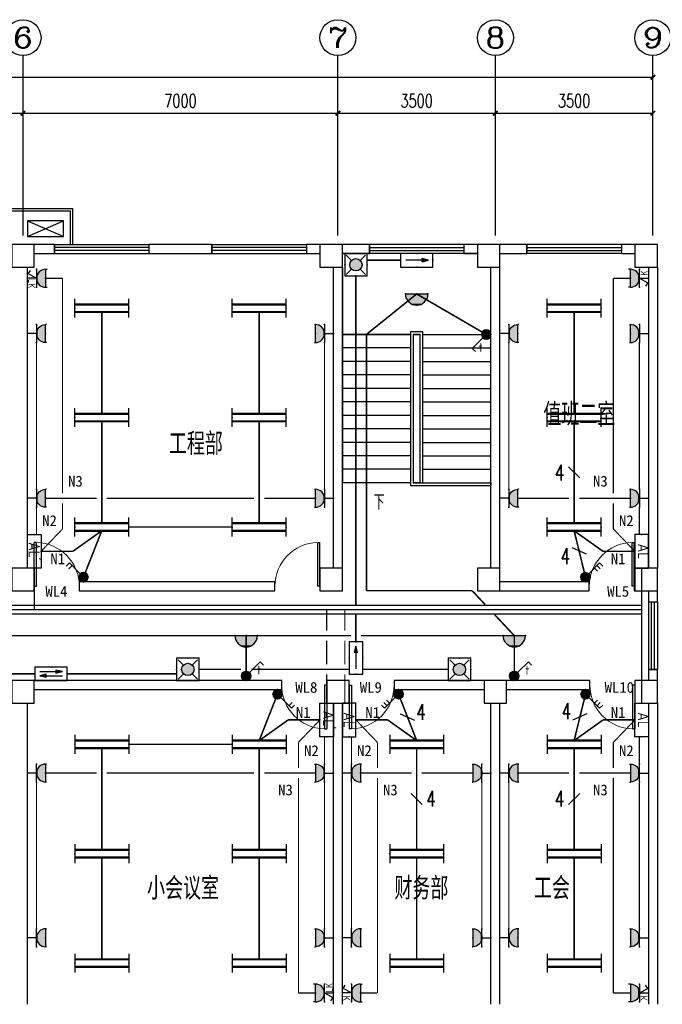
# Model space of a CAD drawing. Extents: x 427948 to 764348, y 274849 to 601549.
# Tile 88 of 212: x 637376 to 651659, y 422043 to 443944. Entities that reach past the tile are written whole.
import ezdxf
from ezdxf.enums import TextEntityAlignment as Align

# ---------------------------------------------------------------- set-up
doc = ezdxf.new("R2010")
doc.units = 0
doc.header["$LTSCALE"] = 1000
doc.header["$MEASUREMENT"] = 0
doc.linetypes.add('DASH', pattern=[0.35, 0.25, -0.1])
doc.layers.get('0').update_dxf_attribs({"linetype": 'CONTINUOUS'})
doc.layers.get('Defpoints').update_dxf_attribs({"linetype": 'CONTINUOUS'})
for name, color, linetype in [('AXIS', 3, 'CONTINUOUS'), ('AXIS_TEXT', 7, 'CONTINUOUS'), ('CABLETRAY', 4, 'CONTINUOUS'), ('COLUMN', 9, 'CONTINUOUS'), ('DIM-照明', 3, 'CONTINUOUS'), ('DIM_SYMB', 3, 'CONTINUOUS'), ('EQUIP-插座', 3, 'CONTINUOUS'), ('EQUIP-照明', 3, 'CONTINUOUS'), ('EQUIP-箱柜', 3, 'CONTINUOUS'), ('PUB_TEXT', 7, 'CONTINUOUS'), ('STAIR', 3, 'CONTINUOUS'), ('TEL_TEXT', 7, 'CONTINUOUS'), ('WALL', 2, 'CONTINUOUS'), ('WINDOW', 4, 'CONTINUOUS'), ('WIRE-动力', 2, 'CONTINUOUS'), ('WIRE-应急', 1, 'DASH'), ('WIRE-照明', 1, 'CONTINUOUS'), ('可见线', 3, 'CONTINUOUS'), ('空调管', 8, 'CONTINUOUS')]:
    doc.layers.add(name, color=color, linetype=linetype)
doc.styles.add('_HZTXT', font='txt.shx', dxfattribs={"width": 0.8, "bigfont": 'HZTXT.shx'})
doc.styles.add('_TCH_AXIS', font='COMPLEX', dxfattribs={"bigfont": 'GBCBIG'})
doc.styles.add('_TCH_DIM', font='SIMPLEX', dxfattribs={"bigfont": 'GBCBIG'})
doc.styles.add('_TCH_DIM_T3', font='SIMPLEX', dxfattribs={"width": 0.705882, "bigfont": 'GBCBIG'})
doc.styles.add('_TEL_ATTDEF', font='GBENOR', dxfattribs={"width": 0.8, "height": 3, "bigfont": 'GBCBIG'})
doc.styles.add('_TEL_DIM', font='SIMPLEX', dxfattribs={"width": 0.8, "height": 3.5, "bigfont": 'HZTXT'})
doc.styles.add('COMPLEX', font='COMPLEX')
doc.styles.get("Standard").update_dxf_attribs({"font": 'txt.shx'})
doc.styles.add('宋体', font='txt', dxfattribs={"width": 0.75})
doc.dimstyles.new('_TCH_ARCH&&100', dxfattribs={"dimtxt": 297.5, "dimasz": 100, "dimexe": 250, "dimexo": 300, "dimgap": 126.25, "dimtad": 1, "dimdec": 0, "dimzin": 0, "dimdsep": 46, "dimtxsty": '_TCH_DIM_T3', "dimblk": 'ARCHTICK', "dimcen": 0.09, "dimclrt": 7, "dimazin": 2, "dimtfac": 1, "dimtdec": 0, "dimtix": 1, "dimtmove": 2, "dimatfit": 3, "dimfxl": 1, "dimtolj": 1, "dimtzin": 0, "dimarcsym": 0})

# ---------------------------------------------------------------- blocks, each defined once
blk = doc.blocks.new('$equip$00001160')
for p, q in [((-1.2, 0.417), (-1.2, -0.417)), ((-1.2, 0.167), (1.2, 0.167)), ((1.2, 0.417), (1.2, -0.417)), ((-1.2, -0.167), (1.2, -0.167))]:
    blk.add_line(p, q)
at = {"const_width": 0.1}
for points in [[(-1.2, 0.167), (1.2, 0.167)], [(-1.2, -0.167), (1.2, -0.167)]]:
    blk.add_lwpolyline(points, dxfattribs=at)
at = {"layer": 'EQUIP-照明'}
for p in [(-1.2, 0), (0, 0.167), (1.2, 0), (0, -0.167)]:
    blk.add_point(p, dxfattribs=at)
at = {"layer": 'EQUIP-照明', "flags": 9}
blk.add_attdef('A', (0, 0), '', height=0.00002, dxfattribs=at)
blk = doc.blocks.new('$equip$00002701')
for p, q in [((-0.75, 0.6), (-0.75, 0)), ((0.75, 0.6), (-0.75, 0.6)), ((0.75, 0), (0.75, 0.6)), ((-0.75, 0), (0.75, 0))]:
    blk.add_line(p, q)
at = {"const_width": 0.04}
blk.add_lwpolyline([(-0.75, 0.6), (-0.75, 0), (0.75, 0), (0.75, 0.6), (-0.75, 0.6), (-0.75, 0)], dxfattribs=at)
for p in [(0, 0.6), (-0.75, 0.3), (0, 0), (0.75, 0.3)]:
    blk.add_point(p)
at = {"color": 7}
blk.add_attdef('$TEXT$', text='', height=0.5, dxfattribs=at).set_placement((0, 0.3), align=Align.MIDDLE_CENTER)
at = {"color": 7, "style": '_TEL_DIM', "flags": 1}
for tag in ['A', 'REMARK']:
    blk.add_attdef(tag, text='', height=0.00002, dxfattribs=at).set_placement((0, 0), align=Align.MIDDLE_CENTER)
blk = doc.blocks.new('$equip$00001241')
for p, q in [((-0.5, 1), (-0.5, 1.1)), ((0.5, 1), (0.5, 1.1)), ((-0.5, 1), (0.5, 1)), ((-0.5, 0.5), (0.5, 0.5)), ((-0.255, 0.037), (-0.441, 0.158)), ((0, 0.5), (-0.255, 0.037)), ((0, 0.5), (0, 0))]:
    blk.add_line(p, q)
blk.add_arc((0, 0.999), 0.5, 180, 0)
for points in [[(0.433, 0.75), (-0.433, 0.75), (0.5, 1), (-0.5, 1)], [(0.25, 0.567), (-0.25, 0.567), (0.433, 0.75), (-0.433, 0.75)], [(0, 0.5), (0, 0.5), (0.25, 0.567), (-0.25, 0.567)]]:
    blk.add_solid(points)
at = {"layer": 'EQUIP-照明'}
for p in [(0, 1), (-0.5, 0.5), (0, 0), (0.5, 0.5)]:
    blk.add_point(p, dxfattribs=at)
at = {"layer": 'EQUIP-照明', "flags": 9}
blk.add_attdef('A', (0, 0), '', height=0.00002, dxfattribs=at)
blk = doc.blocks.new('$equip_U$00000075(ZDY)')
for p in [(0, 1), (-0.5, 0.5), (0.5, 0.5)]:
    blk.add_point(p)
at = {"color": 0}
blk.add_blockref('$equip$00001241', (0, 0), dxfattribs=at)
at = {"color": 7, "style": '_TEL_DIM'}
blk.add_attdef('$TEXT$', text='', height=0.4, dxfattribs=at).set_placement((0.294, 0.235), align=Align.MIDDLE_CENTER)
at = {"color": 7, "style": '_TEL_DIM', "flags": 1}
for tag in ['A', 'REMARK']:
    blk.add_attdef(tag, text='', height=0.00002, dxfattribs=at).set_placement((0, 0), align=Align.MIDDLE_CENTER)
blk = doc.blocks.new('$equip_U$00000077(PC-ZDY)')
for p in [(0, 1), (-0.5, 0.5), (0.5, 0.5)]:
    blk.add_point(p)
ref = blk.add_blockref('$equip_U$00000075(ZDY)', (0, 0))
ref.add_attrib('$TEXT$', 'K', dxfattribs={"color": 7, "height": 0.4, "style": '_TEL_ATTDEF'}).set_placement((0.294, 0.235), align=Align.MIDDLE_CENTER)
at = {"color": 7, "style": '_TEL_DIM', "flags": 1}
for tag in ['A', 'REMARK']:
    blk.add_attdef(tag, text='', height=0.00002, dxfattribs=at).set_placement((0, 0), align=Align.MIDDLE_CENTER)
blk = doc.blocks.new('$equip$00001964')
for p, q in [((0.147, 0.356), (0.625, 0.833)), ((0.399, 0.607), (0.54, 0.466)), ((0.512, 0.72), (0.653, 0.579)), ((0.625, 0.833), (0.766, 0.692))]:
    blk.add_line(p, q)
blk.add_circle((0, 0.208), 0.208)
for p in [(-0.208, 0.208), (0, 0.417), (0, 0), (0.208, 0.208)]:
    blk.add_point(p)
for points in [[(-0.18, 0.313), (0.18, 0.313), (-0.208, 0.208), (0.208, 0.208)], [(-0.18, 0.104), (0.18, 0.104), (-0.208, 0.208), (0.208, 0.208)], [(-0.104, 0.389), (0.104, 0.389), (-0.18, 0.313), (0.18, 0.313)], [(-0.104, 0.028), (0.104, 0.028), (-0.18, 0.104), (0.18, 0.104)], [(0, 0.417), (0, 0.417), (-0.104, 0.389), (0.104, 0.389)], [(0, 0), (0, 0), (-0.104, 0.028), (0.104, 0.028)]]:
    blk.add_solid(points)
at = {"layer": 'TEL_TEXT', "style": '_TEL_DIM', "flags": 1}
blk.add_attdef('A', text='', height=0.00002, dxfattribs=at).set_placement((0, 0), align=Align.MIDDLE_CENTER)
blk = doc.blocks.new('$equip$00001237')
for p, q in [((-0.5, 1.05), (-0.5, 1)), ((-0.5, 1), (0.5, 1)), ((0.5, 1.05), (0.5, 1)), ((0.5, 0.5), (-0.5, 0.5)), ((0, 0.5), (0, 0))]:
    blk.add_line(p, q)
blk.add_arc((0, 1), 0.5, 180, 0)
for p in [(0, 1), (-0.5, 0.5), (0, 0), (0.5, 0.5)]:
    blk.add_point(p)
for points in [[(0.433, 0.75), (-0.433, 0.75), (0.5, 1), (-0.5, 1)], [(0.25, 0.567), (-0.25, 0.567), (0.433, 0.75), (-0.433, 0.75)], [(0, 0.5), (0, 0.5), (0.25, 0.567), (-0.25, 0.567)]]:
    blk.add_solid(points)
at = {"flags": 9}
blk.add_attdef('A', (0, 0), '', height=0.00002, dxfattribs=at)
blk = doc.blocks.new('$TELECSYS$00000095')
blk.add_line((0.4, 0.4), (-0.4, -0.4))
at = {"width": 0.8}
blk.add_attdef('N', text='', height=1, dxfattribs=at).set_placement((-0.017, 1.056), align=Align.MIDDLE)
blk = doc.blocks.new('$TelecSys$00000152')
blk.add_blockref('$TELECSYS$00000095', (0, 0))
at = {"style": '_TEL_DIM', "width": 0.7}
blk.add_attdef('N', text='', height=0.875, dxfattribs=at).set_placement((-0.015, 0.924), align=Align.MIDDLE)
blk = doc.blocks.new('$equip$00001963')
for p, q in [((0.147, 0.356), (0.625, 0.833)), ((0.512, 0.72), (0.653, 0.579)), ((0.625, 0.833), (0.766, 0.692))]:
    blk.add_line(p, q)
blk.add_circle((0, 0.208), 0.208)
for p in [(-0.208, 0.208), (0, 0.417), (0, 0), (0.208, 0.208)]:
    blk.add_point(p)
for points in [[(-0.18, 0.313), (0.18, 0.313), (-0.208, 0.208), (0.208, 0.208)], [(-0.18, 0.104), (0.18, 0.104), (-0.208, 0.208), (0.208, 0.208)], [(-0.104, 0.389), (0.104, 0.389), (-0.18, 0.313), (0.18, 0.313)], [(-0.104, 0.028), (0.104, 0.028), (-0.18, 0.104), (0.18, 0.104)], [(0, 0.417), (0, 0.417), (-0.104, 0.389), (0.104, 0.389)], [(0, 0), (0, 0), (-0.104, 0.028), (0.104, 0.028)]]:
    blk.add_solid(points)
at = {"layer": 'TEL_TEXT', "style": '_TEL_DIM', "flags": 1}
blk.add_attdef('A', text='', height=0.00002, dxfattribs=at).set_placement((0, 0), align=Align.MIDDLE_CENTER)
blk = doc.blocks.new('$equip_U$00000078(PC-ZDY)')
for p in [(0, 1), (-0.5, 0.5), (0.5, 0.5)]:
    blk.add_point(p)
ref = blk.add_blockref('$equip_U$00000075(ZDY)', (0, 0))
ref.add_attrib('$TEXT$', 'LK', dxfattribs={"color": 7, "height": 0.4, "style": '_TEL_ATTDEF'}).set_placement((0.294, 0.235), align=Align.MIDDLE_CENTER)
at = {"color": 7, "style": '_TEL_DIM', "flags": 1}
for tag in ['A', 'REMARK']:
    blk.add_attdef(tag, text='', height=0.00002, dxfattribs=at).set_placement((0, 0), align=Align.MIDDLE_CENTER)
blk = doc.blocks.new('$equip$00001168')
blk.add_line((-0.5, 0), (0.5, 0))
blk.add_arc((0, 0), 0.5, 180, 0)
for p in [(-0.5, 0), (0, 0), (0.5, 0), (0, -0.5)]:
    blk.add_point(p)
for points in [[(0.433, -0.25), (-0.433, -0.25), (0.5, 0), (-0.5, 0)], [(0.25, -0.433), (-0.25, -0.433), (0.433, -0.25), (-0.433, -0.25)], [(0, -0.5), (0, -0.5), (0.25, -0.433), (-0.25, -0.433)]]:
    blk.add_solid(points)
at = {"flags": 9}
blk.add_attdef('A', (0, 0), '', height=0.00002, dxfattribs=at)
blk = doc.blocks.new('$equip$00002541')
blk.add_hatch(color=256).paths.add_polyline_path([(-0.24, 0.372), (-0.528, 0.3), (-0.24, 0.228)])
for p, q in [((-0.72, 0.6), (-0.72, 0)), ((0.72, 0.6), (-0.72, 0.6)), ((0.72, 0), (0.72, 0.6)), ((-0.72, 0), (0.72, 0)), ((-0.24, 0.372), (-0.528, 0.3)), ((-0.528, 0.3), (-0.24, 0.228)), ((-0.24, 0.372), (-0.24, 0.228))]:
    blk.add_line(p, q)
at = {"color": 7}
blk.add_line((-0.48, 0.3), (0.48, 0.3), dxfattribs=at)
at = {"const_width": 0.04}
blk.add_lwpolyline([(-0.72, 0.6), (-0.72, 0), (0.72, 0), (0.72, 0.6), (-0.72, 0.6), (-0.72, 0)], dxfattribs=at)
for p in [(0, 0.6), (-0.72, 0.3), (0, 0), (0.72, 0.3)]:
    blk.add_point(p)
at = {"color": 7, "style": '_TEL_DIM', "flags": 1}
blk.add_attdef('A', text='', height=0.00002, dxfattribs=at).set_placement((0, 0), align=Align.MIDDLE_CENTER)
blk = doc.blocks.new('$equip$00002604')
blk.add_hatch(color=256).paths.add_polyline_path([(0.275, 0.5, 1), (-0.274, 0.5, 1)])
for p, q in [((-0.429, 0.929), (-0.194, 0.694)), ((0.194, 0.694), (0.429, 0.929)), ((-0.429, 0.071), (-0.194, 0.306)), ((0.194, 0.306), (0.429, 0.071))]:
    blk.add_line(p, q)
at = {"const_width": 0.04}
blk.add_lwpolyline([(-0.5, 1), (-0.5, 0), (0.5, 0), (0.5, 1), (-0.5, 1), (-0.5, 0)], dxfattribs=at)
blk.add_lwpolyline([(-0.5, 1), (-0.5, 0), (0.5, 0), (0.5, 1)], close=True)
blk.add_circle((0, 0.5), 0.275)
for p in [(0, 1), (-0.5, 0.5), (0.5, 0.5), (0, 0)]:
    blk.add_point(p)
at = {"color": 7, "style": '_TEL_DIM', "flags": 1}
blk.add_attdef('A', text='', height=0.000025, dxfattribs=at).set_placement((0, 0), align=Align.MIDDLE_CENTER)
blk = doc.blocks.new('$equip$00001822')
for p, q in [((0.147, 0.356), (0.625, 0.833)), ((0.625, 0.833), (0.766, 0.692))]:
    blk.add_line(p, q)
blk.add_circle((0, 0.208), 0.208)
for p in [(-0.208, 0.208), (-0.015, 0.001), (0, 0.417), (0.208, 0.208)]:
    blk.add_point(p)
for points in [[(-0.18, 0.313), (0.18, 0.313), (-0.208, 0.208), (0.208, 0.208)], [(-0.18, 0.104), (0.18, 0.104), (-0.208, 0.208), (0.208, 0.208)], [(-0.104, 0.389), (0.104, 0.389), (-0.18, 0.313), (0.18, 0.313)], [(-0.104, 0.028), (0.104, 0.028), (-0.18, 0.104), (0.18, 0.104)], [(0, 0.417), (0, 0.417), (-0.104, 0.389), (0.104, 0.389)], [(0, 0), (0, 0), (-0.104, 0.028), (0.104, 0.028)]]:
    blk.add_solid(points)
at = {"color": 7, "style": '_TEL_DIM'}
blk.add_attdef('$TEXT$', text='', height=0.4, dxfattribs=at).set_placement((0.581, 0.465), align=Align.MIDDLE_CENTER)
at = {"color": 7, "style": '_TEL_DIM', "flags": 1}
blk.add_attdef('A', text='', height=0.00002, dxfattribs=at).set_placement((0, 0), align=Align.MIDDLE_CENTER)
blk = doc.blocks.new('$equip$00002542')
h = blk.add_hatch(color=256)
h.paths.add_polyline_path([(-0.215, 0.29), (-0.503, 0.218), (-0.215, 0.218)])
h.paths.add_polyline_path([(-0.215, 0.218), (-0.503, 0.218), (-0.215, 0.146)])
h.paths.add_polyline_path([(0.215, 0.472), (0.215, 0.328), (0.503, 0.4)])
for p, q in [((-0.72, 0.6), (-0.72, 0)), ((0.72, 0.6), (-0.72, 0.6)), ((0.215, 0.472), (0.215, 0.328)), ((0.503, 0.4), (0.215, 0.472)), ((0.72, 0), (0.72, 0.6)), ((-0.72, 0), (0.72, 0)), ((-0.215, 0.29), (-0.503, 0.218)), ((-0.503, 0.218), (-0.215, 0.146)), ((-0.215, 0.146), (-0.215, 0.29)), ((0.215, 0.328), (0.503, 0.4))]:
    blk.add_line(p, q)
at = {"color": 7}
for p, q in [((-0.505, 0.4), (0.455, 0.4)), ((-0.503, 0.218), (0.505, 0.218))]:
    blk.add_line(p, q, dxfattribs=at)
at = {"const_width": 0.04}
blk.add_lwpolyline([(-0.72, 0.6), (-0.72, 0), (0.72, 0), (0.72, 0.6), (-0.72, 0.6), (-0.72, 0)], dxfattribs=at)
for p in [(0, 0.6), (-0.72, 0.3), (0, 0), (0.72, 0.3)]:
    blk.add_point(p)
at = {"color": 7, "style": '_TEL_DIM', "flags": 1}
blk.add_attdef('A', text='', height=0.00002, dxfattribs=at).set_placement((0, 0), align=Align.MIDDLE_CENTER)
blk = doc.blocks.new('ADFGSFG')
at = {"layer": '空调管'}
for p, q in [((1422, -102), (622, 248)), ((1422, 248), (622, -102))]:
    blk.add_line(p, q, dxfattribs=at)
blk.add_lwpolyline([(622, 248), (1422, 248), (1422, -102), (622, -102), (622, 248)], dxfattribs=at)
blk = doc.blocks.new('_ArchTick')
at = {"color": 0, "linetype": 'ByBlock', "const_width": 0.4}
blk.add_lwpolyline([(-0.5, -0.5), (0.5, 0.5)], dxfattribs=at)
blk = doc.blocks.new('*D248')
at = {"layer": 'AXIS', "color": 0, "lineweight": -2}
for p, q in [((632449, 440974), (632449, 442114)), ((637449, 440974), (637449, 442114)), ((632449, 441864), (637449, 441864))]:
    blk.add_line(p, q, dxfattribs=at)
at = {"layer": 'Defpoints', "color": 0}
for p in [(637449, 441864), (632449, 440674), (637449, 440674)]:
    blk.add_point(p, dxfattribs=at)
at = {"layer": 'AXIS', "color": 0, "lineweight": -2, "xscale": 100, "yscale": 100, "zscale": 100, "rotation": 180}
blk.add_blockref('_ArchTick', (632449, 441864), dxfattribs=at)
at = {"layer": 'AXIS', "color": 0, "lineweight": -2, "xscale": 100, "yscale": 100, "zscale": 100}
blk.add_blockref('_ArchTick', (637449, 441864), dxfattribs=at)
at = {"layer": 'AXIS', "color": 7, "insert": (634949, 442139), "char_height": 297.5, "attachment_point": 5, "style": '_TCH_DIM_T3'}
blk.add_mtext('\\A1;5000', dxfattribs=at)
blk = doc.blocks.new('*D249')
at = {"layer": 'AXIS', "color": 0, "lineweight": -2}
for p, q in [((637449, 440974), (637449, 442114)), ((644449, 440974), (644449, 442114)), ((637449, 441864), (644449, 441864))]:
    blk.add_line(p, q, dxfattribs=at)
at = {"layer": 'Defpoints', "color": 0}
for p in [(644449, 441864), (637449, 440674), (644449, 440674)]:
    blk.add_point(p, dxfattribs=at)
at = {"layer": 'AXIS', "color": 0, "lineweight": -2, "xscale": 100, "yscale": 100, "zscale": 100, "rotation": 180}
blk.add_blockref('_ArchTick', (637449, 441864), dxfattribs=at)
at = {"layer": 'AXIS', "color": 0, "lineweight": -2, "xscale": 100, "yscale": 100, "zscale": 100}
blk.add_blockref('_ArchTick', (644449, 441864), dxfattribs=at)
at = {"layer": 'AXIS', "color": 7, "insert": (640949, 442139), "char_height": 297.5, "attachment_point": 5, "style": '_TCH_DIM_T3'}
blk.add_mtext('\\A1;7000', dxfattribs=at)
blk = doc.blocks.new('*D250')
at = {"layer": 'AXIS', "color": 0, "lineweight": -2}
for p, q in [((644449, 440974), (644449, 442114)), ((647949, 440974), (647949, 442114)), ((644449, 441864), (647949, 441864))]:
    blk.add_line(p, q, dxfattribs=at)
at = {"layer": 'Defpoints', "color": 0}
for p in [(647949, 441864), (644449, 440674), (647949, 440674)]:
    blk.add_point(p, dxfattribs=at)
at = {"layer": 'AXIS', "color": 0, "lineweight": -2, "xscale": 100, "yscale": 100, "zscale": 100, "rotation": 180}
blk.add_blockref('_ArchTick', (644449, 441864), dxfattribs=at)
at = {"layer": 'AXIS', "color": 0, "lineweight": -2, "xscale": 100, "yscale": 100, "zscale": 100}
blk.add_blockref('_ArchTick', (647949, 441864), dxfattribs=at)
at = {"layer": 'AXIS', "color": 7, "insert": (646199, 442139), "char_height": 297.5, "attachment_point": 5, "style": '_TCH_DIM_T3'}
blk.add_mtext('\\A1;3500', dxfattribs=at)
blk = doc.blocks.new('*D251')
at = {"layer": 'AXIS', "color": 0, "lineweight": -2}
for p, q in [((647949, 440974), (647949, 442114)), ((651449, 440974), (651449, 442114)), ((647949, 441864), (651449, 441864))]:
    blk.add_line(p, q, dxfattribs=at)
at = {"layer": 'Defpoints', "color": 0}
for p in [(651449, 441864), (647949, 440674), (651449, 440674)]:
    blk.add_point(p, dxfattribs=at)
at = {"layer": 'AXIS', "color": 0, "lineweight": -2, "xscale": 100, "yscale": 100, "zscale": 100, "rotation": 180}
blk.add_blockref('_ArchTick', (647949, 441864), dxfattribs=at)
at = {"layer": 'AXIS', "color": 0, "lineweight": -2, "xscale": 100, "yscale": 100, "zscale": 100}
blk.add_blockref('_ArchTick', (651449, 441864), dxfattribs=at)
at = {"layer": 'AXIS', "color": 7, "insert": (649699, 442139), "char_height": 297.5, "attachment_point": 5, "style": '_TCH_DIM_T3'}
blk.add_mtext('\\A1;3500', dxfattribs=at)
blk = doc.blocks.new('*D252')
at = {"layer": 'AXIS', "color": 0, "lineweight": -2}
for p, q in [((621449, 440974), (621449, 442914)), ((651449, 440974), (651449, 442914)), ((621449, 442664), (651449, 442664))]:
    blk.add_line(p, q, dxfattribs=at)
at = {"layer": 'Defpoints', "color": 0}
for p in [(651449, 442664), (621449, 440674), (651449, 440674)]:
    blk.add_point(p, dxfattribs=at)
at = {"layer": 'AXIS', "color": 0, "lineweight": -2, "xscale": 100, "yscale": 100, "zscale": 100, "rotation": 180}
blk.add_blockref('_ArchTick', (621449, 442664), dxfattribs=at)
at = {"layer": 'AXIS', "color": 0, "lineweight": -2, "xscale": 100, "yscale": 100, "zscale": 100}
blk.add_blockref('_ArchTick', (651449, 442664), dxfattribs=at)
at = {"layer": 'AXIS', "color": 7, "insert": (636449, 442939), "char_height": 297.5, "attachment_point": 5, "style": '_TCH_DIM_T3'}
blk.add_mtext('\\A1;30000', dxfattribs=at)
blk = doc.blocks.new('_FZHK')
blk.add_lwpolyline([(-0.5, -0.5), (0.5, -0.5), (0.5, 0.5), (-0.5, 0.5)], close=True)
blk = doc.blocks.new('$TCHSYS$WIN2D')
for p, q in [((-0.5, 0.5), (0.5, 0.5)), ((-0.5, 0.5), (-0.5, -0.5)), ((0.5, 0.5), (0.5, -0.5)), ((0.5, 0.167), (-0.5, 0.167)), ((0.5, -0.167), (-0.5, -0.167)), ((-0.5, -0.5), (0.5, -0.5))]:
    blk.add_line(p, q)
blk = doc.blocks.new('$DorLib2D$00000001')
for p, q in [((0.45, 0.975), (0.5, 0.975)), ((0.45, 0), (0.45, 0.975)), ((0.5, 0), (0.5, 0.975)), ((0.5, 0), (0.45, 0))]:
    blk.add_line(p, q)
at = {"lineweight": 13}
blk.add_arc((0.475, 0), 0.975, 91.4693, 180, dxfattribs=at)
blk = doc.blocks.new('_AXISO')
blk.add_circle((0, 0), 0.5)
at = {"layer": 'AXIS_TEXT', "style": 'COMPLEX', "width": 1.041667}
blk.add_attdef('A', text='', height=0.56, dxfattribs=at).set_placement((-0.25, -0.28), (0.25, -0.28), align=Align.FIT)

msp = doc.modelspace()

# ---------------------------------------------------------------- linework, layer by layer
at = {"layer": 'AXIS'}
for p, q in [((637449.4, 439144.4), (637449.4, 443144.4)), ((644449.4, 439144.4), (644449.4, 443144.4)), ((647949.4, 439144.4), (647949.4, 443144.4)), ((651449.4, 439144.4), (651449.4, 443144.4))]:
    msp.add_line(p, q, dxfattribs=at)
at = {"layer": 'CABLETRAY'}
for p, q in [((632255, 430920.8), (651199.4, 430920.8)), ((651199.4, 430920.8), (651199.4, 430720.8)), ((651199.4, 430720.8), (632255, 430720.8))]:
    msp.add_line(p, q, dxfattribs=at)
at = {"layer": 'DIM_SYMB'}
msp.add_lwpolyline([(645336.9, 433493.3, 0, 0, 0), (645336.9, 437843.3, 0, 0, 0), (647061.9, 437843.3, 0, 0, 0), (647061.9, 434093.3, 80, 0, 0), (647061.9, 433793.3, 0, 0, 0)], format="xyseb", dxfattribs=at)
at = {"layer": 'STAIR'}
for p, q in [((647549.4, 438743.3), (644549.4, 438743.3)), ((644549.4, 438443.3), (644549.4, 436943.3)), ((647849.4, 436943.3), (647849.4, 438443.3)), ((644549.4, 436943.3), (644549.4, 433643.3)), ((646064.4, 436943.3), (644549.4, 436943.3)), ((644549.4, 436943.3), (646064.4, 436943.3)), ((646334.4, 437003.3), (646064.4, 437003.3)), ((646064.4, 437003.3), (646064.4, 433583.3)), ((646124.4, 436943.3), (646124.4, 433643.3)), ((646274.4, 436943.3), (646124.4, 436943.3)), ((646124.4, 436943.3), (646124.4, 433643.3)), ((646124.4, 436943.3), (646274.4, 436943.3)), ((646274.4, 433643.3), (646274.4, 436943.3)), ((646274.4, 433643.3), (646274.4, 436943.3)), ((646334.4, 433643.3), (646334.4, 437003.3)), ((646334.4, 436943.3), (647849.4, 436943.3)), ((646334.4, 436943.3), (647849.4, 436943.3)), ((647849.4, 433643.3), (647849.4, 436943.3)), ((646064.4, 436643.3), (644549.4, 436643.3)), ((646334.4, 436643.3), (647849.4, 436643.3)), ((646064.4, 436343.3), (644549.4, 436343.3)), ((646334.4, 436343.3), (647849.4, 436343.3)), ((646064.4, 436043.3), (644549.4, 436043.3)), ((646334.4, 436043.3), (647849.4, 436043.3)), ((646064.4, 435743.3), (644549.4, 435743.3)), ((646334.4, 435743.3), (647849.4, 435743.3)), ((646064.4, 435443.3), (644549.4, 435443.3)), ((646334.4, 435443.3), (647849.4, 435443.3)), ((646064.4, 435143.3), (644549.4, 435143.3)), ((646334.4, 435143.3), (647849.4, 435143.3)), ((646064.4, 434843.3), (644549.4, 434843.3)), ((646334.4, 434843.3), (647849.4, 434843.3)), ((646064.4, 434543.3), (644549.4, 434543.3)), ((646334.4, 434543.3), (647849.4, 434543.3)), ((646064.4, 434243.3), (644549.4, 434243.3)), ((646334.4, 434243.3), (647849.4, 434243.3)), ((646064.4, 433943.3), (644549.4, 433943.3)), ((646334.4, 433943.3), (647849.4, 433943.3)), ((646064.4, 433643.3), (644549.4, 433643.3)), ((646124.4, 433643.3), (647849.4, 433643.3)), ((646274.4, 433643.3), (646124.4, 433643.3)), ((646274.4, 433643.3), (646334.4, 433643.3)), ((646274.4, 433643.3), (646334.4, 433643.3)), ((646334.4, 433643.3), (647849.4, 433643.3)), ((647849.4, 433643.3), (647849.4, 433583.3)), ((646064.4, 433583.3), (647849.4, 433583.3))]:
    msp.add_line(p, q, dxfattribs=at)
at = {"layer": 'WALL'}
for p, q in [((638149.4, 438943.3), (637699.4, 438943.3)), ((638149.4, 438743.3), (638149.4, 438943.3)), ((641649.4, 438943.3), (640249.4, 438943.3)), ((640249.4, 438943.3), (640249.4, 438743.3)), ((641649.4, 438743.3), (641649.4, 438943.3)), ((644049.4, 438943.3), (643749.4, 438943.3)), ((643749.4, 438943.3), (643749.4, 438743.3)), ((645149.4, 438943.3), (644549.4, 438943.3)), ((645149.4, 438743.3), (645149.4, 438943.3)), ((647549.4, 438943.3), (647249.4, 438943.3)), ((647249.4, 438943.3), (647249.4, 438743.3)), ((648649.4, 438943.3), (648049.4, 438943.3)), ((648649.4, 438743.3), (648649.4, 438943.3)), ((651049.4, 438943.3), (650749.4, 438943.3)), ((650749.4, 438943.3), (650749.4, 438743.3)), ((637699.4, 438743.3), (638149.4, 438743.3)), ((640249.4, 438743.3), (641649.4, 438743.3)), ((643749.4, 438743.3), (644049.4, 438743.3)), ((644549.4, 438743.3), (645149.4, 438743.3)), ((647249.4, 438743.3), (647549.4, 438743.3)), ((648049.4, 438743.3), (648649.4, 438743.3)), ((650749.4, 438743.3), (651049.4, 438743.3)), ((637549.4, 431743.3), (637549.4, 438443.3)), ((644349.4, 431743.3), (644349.4, 438443.3)), ((644549.4, 431743.3), (644549.4, 438443.3)), ((647849.4, 431743.3), (647849.4, 438443.3)), ((648049.4, 431743.3), (648049.4, 438443.3)), ((651349.4, 438443.3), (651349.4, 431743.3)), ((651549.4, 438443.3), (651549.4, 431743.3)), ((643049.4, 431443.3), (638699.4, 431443.3)), ((638699.4, 431443.3), (638699.4, 431243.3)), ((638699.4, 431243.3), (643049.4, 431243.3)), ((643049.4, 431243.3), (643049.4, 431443.3)), ((650036.8, 431443.3), (648049.4, 431443.3)), ((648049.4, 431243.3), (650036.8, 431243.3)), ((650036.8, 431243.3), (650036.8, 431443.3)), ((651049.4, 431443.3), (651036.8, 431443.3)), ((651036.8, 431443.3), (651036.8, 431243.3)), ((651036.8, 431243.3), (651049.4, 431243.3)), ((651349.4, 431243.3), (651349.4, 430993.3)), ((651549.4, 430993.3), (651549.4, 431243.3)), ((651349.4, 430993.3), (651549.4, 430993.3)), ((651549.4, 429493.3), (651349.4, 429493.3)), ((651349.4, 429493.3), (651349.4, 429243.3)), ((651549.4, 429243.3), (651549.4, 429493.3)), ((643199.4, 429243.3), (637699.4, 429243.3)), ((637699.4, 429043.3), (643199.4, 429043.3)), ((643199.4, 429043.3), (643199.4, 429243.3)), ((647699.4, 429243.3), (645699.4, 429243.3)), ((645699.4, 429243.3), (645699.4, 429043.3)), ((645699.4, 429043.3), (647699.4, 429043.3)), ((650049.4, 429243.3), (648199.4, 429243.3)), ((648199.4, 429043.3), (650049.4, 429043.3)), ((650049.4, 429043.3), (650049.4, 429243.3)), ((637549.4, 422043.3), (637549.4, 428743.3)), ((644349.4, 422043.3), (644349.4, 428743.3)), ((644549.4, 422043.3), (644549.4, 428743.3)), ((647849.4, 422043.3), (647849.4, 428743.3)), ((648049.4, 422043.3), (648049.4, 428743.3)), ((651349.4, 428743.3), (651349.4, 422043.3)), ((651549.4, 428743.3), (651549.4, 422043.3))]:
    msp.add_line(p, q, dxfattribs=at)
at = {"layer": 'WIRE-动力', "linetype": 'Continuous', "const_width": 25}
for points in [[(637949.4, 438191.8), (638328.2, 438191.8)], [(638328.2, 438191.8), (638328.2, 433410.9)], [(650949.4, 438191.8), (650570.5, 438191.8)], [(650570.5, 438191.8), (650570.5, 433410.9)], [(637749.4, 436762.6), (637749.4, 433498.4)], [(644149.4, 436762.6), (644149.4, 433498.4)], [(648249.4, 433498.4), (648249.4, 436762.6)], [(651149.4, 436762.6), (651149.4, 433498.4)], [(637949.4, 433298.4), (639086.9, 433298.4)], [(642586.9, 433298.4), (639311.9, 433298.4)], [(643949.4, 433298.4), (642811.9, 433298.4)], [(649586.9, 433298.4), (648449.4, 433298.4)], [(650949.4, 433298.4), (649811.9, 433298.4)], [(637749.4, 433098.4), (637749.4, 432493.3)], [(638328.2, 433185.9), (638328.2, 432617.7)], [(650570.5, 433185.9), (650570.5, 432617.7)], [(651149.4, 433098.4), (651149.4, 432493.3)], [(638328.2, 432617.7), (637849.4, 432118.3)], [(650570.5, 432617.7), (651049.4, 432118.3)], [(637699.4, 431743.3), (637699.4, 430820.8)], [(651199.4, 431743.3), (651199.4, 430820.8)], [(624699.4, 430820.8), (651199.4, 430820.8)], [(644199.4, 430355.8), (644199.4, 430820.8)], [(644601.4, 430355.8), (644601.4, 430820.8)], [(651199.4, 428743.3), (651199.4, 430820.8)], [(644199.4, 429605.8), (644199.4, 430130.8)], [(644601.4, 429605.8), (644601.4, 430130.8)], [(644199.4, 428743.3), (644199.4, 429380.8)], [(644601.4, 428743.3), (644601.4, 429380.8)], [(643570.5, 427868.9), (644049.4, 428368.3)], [(645328.2, 427868.9), (644849.4, 428368.3)], [(650570.5, 427868.9), (651049.4, 428368.3)], [(644149.4, 427388.1), (644149.4, 427993.3)], [(644749.4, 427388.1), (644749.4, 427993.3)], [(651149.4, 427388.1), (651149.4, 427993.3)], [(643570.5, 427300.6), (643570.5, 427868.9)], [(645328.2, 427300.6), (645328.2, 427868.9)], [(650570.5, 427300.6), (650570.5, 427868.9)], [(637949.4, 427188.1), (639086.9, 427188.1)], [(639311.9, 427188.1), (642586.9, 427188.1)], [(643949.4, 427188.1), (642811.9, 427188.1)], [(643570.5, 422294.8), (643570.5, 427075.6)], [(644949.4, 427188.1), (646086.9, 427188.1)], [(645328.2, 422294.8), (645328.2, 427075.6)], [(646311.9, 427188.1), (647449.4, 427188.1)], [(649586.9, 427188.1), (648449.4, 427188.1)], [(650949.4, 427188.1), (649811.9, 427188.1)], [(650570.5, 422294.8), (650570.5, 427075.6)], [(637749.4, 423724), (637749.4, 426988.1)], [(644149.4, 423724), (644149.4, 426988.1)], [(644749.4, 423724), (644749.4, 426988.1)], [(647649.4, 426988.1), (647649.4, 423724)], [(648249.4, 426988.1), (648249.4, 423724)], [(651149.4, 423724), (651149.4, 426988.1)], [(643949.4, 422294.8), (643570.5, 422294.8)], [(644949.4, 422294.8), (645328.2, 422294.8)], [(650949.4, 422294.8), (650570.5, 422294.8)]]:
    msp.add_lwpolyline(points, dxfattribs=at)
at = {"layer": 'WIRE-应急', "linetype": 'DASH', "const_width": 35}
for points in [[(645839.4, 438593.3), (645099.4, 438593.3)], [(644849.4, 438243.3), (644849.4, 430933.3)], [(644849.4, 430708.3), (644849.4, 430107.6)], [(641363.2, 429493.3), (642192.7, 429493.3)], [(642192.7, 429493.3), (642296.9, 429493.3)], [(642521.9, 429493.3), (642905.1, 429493.3)], [(642905.1, 429493.3), (644699.4, 429493.3)], [(646901, 429493.3), (644999.4, 429493.3)], [(637712.1, 429393.3), (636303.5, 429393.3)], [(638432.1, 429393.3), (640863.2, 429393.3)]]:
    msp.add_lwpolyline(points, dxfattribs=at)
at = {"layer": 'WIRE-照明', "linetype": 'Continuous', "const_width": 35}
for points in [[(646199.4, 437843.3), (645082.5, 436943.3)], [(647745.2, 436943.3), (646199.4, 437843.3)], [(639199.4, 437443.3), (639199.4, 435176.6)], [(642699.4, 437443.3), (642699.4, 435176.6)], [(649699.4, 437443.3), (649699.4, 435176.6)], [(645082.5, 436943.3), (645082.5, 431243.3)], [(639199.4, 432743.3), (639199.4, 435009.9)], [(642699.4, 432743.3), (642699.4, 435009.9)], [(649699.4, 432743.3), (649699.4, 435009.9)], [(638556.5, 432118.3), (639199.4, 432576.6)], [(638794.4, 431547.4), (639199.4, 432576.6)], [(642099.4, 432659.9), (639799.4, 432659.9)], [(649951.1, 431547.4), (649699.4, 432576.6)], [(650342.2, 432118.3), (649699.4, 432576.6)], [(637849.4, 432118.3), (638556.5, 432118.3)], [(651049.4, 432118.3), (650342.2, 432118.3)], [(645082.5, 431243.3), (647432.6, 431243.3)], [(647432.6, 431243.3), (647723, 430933.3)], [(647933.8, 430708.3), (648369.4, 430243.3)], [(636449.4, 430243.3), (642409.4, 430243.3)], [(642409.4, 429347.4), (642409.4, 430243.3)], [(642409.4, 430243.3), (644736.9, 430243.3)], [(644961.9, 430243.3), (648369.4, 430243.3)], [(648369.4, 429347.4), (648369.4, 430243.3)], [(643104.3, 428939.1), (642699.4, 427909.9)], [(645797.6, 428939.1), (646199.4, 427909.9)], [(649952.4, 428939.1), (649699.4, 427909.9)], [(643342.2, 428368.3), (642699.4, 427909.9)], [(644049.4, 428368.3), (643342.2, 428368.3)], [(644849.4, 428368.3), (645556.5, 428368.3)], [(645556.5, 428368.3), (646199.4, 427909.9)], [(650342.2, 428368.3), (649699.4, 427909.9)], [(651049.4, 428368.3), (650342.2, 428368.3)], [(639199.4, 427743.3), (639199.4, 425476.6)], [(639799.4, 427826.6), (642099.4, 427826.6)], [(642699.4, 427743.3), (642699.4, 425476.6)], [(646199.4, 427743.3), (646199.4, 425476.6)], [(649699.4, 427743.3), (649699.4, 425476.6)], [(639199.4, 423043.3), (639199.4, 425309.9)], [(642699.4, 423043.3), (642699.4, 425309.9)], [(646199.4, 423043.3), (646199.4, 425309.9)], [(649699.4, 423043.3), (649699.4, 425309.9)]]:
    msp.add_lwpolyline(points, dxfattribs=at)
at = {"layer": '可见线'}
for points in [[(636349.4, 438943.3), (636349.4, 439743.3), (637849.4, 439743.3), (638349.4, 439743.3), (638549.4, 439743.3), (638549.4, 438943.3)], [(636399.4, 438943.3), (636399.4, 439693.3), (637849.4, 439693.3), (638349.4, 439693.3), (638499.4, 439693.3), (638499.4, 438943.3)]]:
    msp.add_lwpolyline(points, dxfattribs=at)

# ---------------------------------------------------------------- block references
at = {"layer": 'AXIS'}
ref = msp.add_blockref('_AXISO', (637449.4, 443544.4), dxfattribs=dict(at, xscale=800, yscale=800, zscale=800))
ref.add_attrib('A', '6', dxfattribs={"layer": 'AXIS_TEXT', "height": 452.5, "style": '_TCH_AXIS', "width": 1.5}).set_placement((637223.1, 443318.1), (637675.6, 443318.1), align=Align.FIT)
ref = msp.add_blockref('_AXISO', (644449.4, 443544.4), dxfattribs=dict(at, xscale=800, yscale=800, zscale=800))
ref.add_attrib('A', '7', dxfattribs={"layer": 'AXIS_TEXT', "height": 452.5, "style": '_TCH_AXIS', "width": 1.5}).set_placement((644223.1, 443318.1), (644675.6, 443318.1), align=Align.FIT)
ref = msp.add_blockref('_AXISO', (647949.4, 443544.4), dxfattribs=dict(at, xscale=800, yscale=800, zscale=800))
ref.add_attrib('A', '8', dxfattribs={"layer": 'AXIS_TEXT', "height": 452.5, "style": '_TCH_AXIS', "width": 1.5}).set_placement((647723.1, 443318.1), (648175.6, 443318.1), align=Align.FIT)
ref = msp.add_blockref('_AXISO', (651449.4, 443544.4), dxfattribs=dict(at, xscale=800, yscale=800, zscale=800))
ref.add_attrib('A', '9', dxfattribs={"layer": 'AXIS_TEXT', "height": 452.5, "style": '_TCH_AXIS', "width": 1.5}).set_placement((651223.1, 443318.1), (651675.6, 443318.1), align=Align.FIT)
at = {"layer": 'COLUMN', "xscale": 500, "yscale": 500, "zscale": 500}
for p in [(637449.4, 438693.3), (644299.4, 438693.3), (647799.4, 438693.3), (651299.4, 438693.3), (637449.4, 431493.3), (644299.4, 431493.3), (647799.4, 431493.3), (651299.4, 431493.3), (637449.4, 428993.3), (644449.4, 428993.3), (647949.4, 428993.3), (651299.4, 428993.3)]:
    msp.add_blockref('_FZHK', p, dxfattribs=at)
at = {"layer": 'DIM-照明'}
ref = msp.add_blockref('$TelecSys$00000152', (649699.4, 433876.6), dxfattribs=dict(at, xscale=309.4606542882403, yscale=309.4606542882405, zscale=309.4606542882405, rotation=90.00000073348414))
ref.add_attrib('N', '4', dxfattribs={"layer": '0', "color": 7, "height": 350, "style": '_TEL_DIM', "width": 0.7}).set_placement((649376.1, 433871.3), align=Align.MIDDLE)
ref = msp.add_blockref('$TelecSys$00000152', (649807.8, 432133.4), dxfattribs=dict(at, xscale=309.4606542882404, yscale=309.4606542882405, zscale=309.4606542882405, rotation=111.3228303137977))
ref.add_attrib('N', '4', dxfattribs={"layer": '0', "color": 7, "height": 350, "style": '_TEL_DIM', "width": 0.7}).set_placement((649508.6, 432010.9), align=Align.MIDDLE)
ref = msp.add_blockref('$TelecSys$00000152', (645998.5, 428424.5), dxfattribs=dict(at, xscale=309.4606542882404, yscale=309.4606542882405, zscale=309.4606542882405, rotation=291.3228303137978))
ref.add_attrib('N', '4', dxfattribs={"layer": '0', "color": 7, "height": 350, "style": '_TEL_DIM', "width": 0.7}).set_placement((646297.7, 428547), align=Align.MIDDLE)
ref = msp.add_blockref('$TelecSys$00000152', (649830.1, 428441.8), dxfattribs=dict(at, xscale=-309.4606542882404, yscale=309.4606542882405, zscale=309.4606542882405, rotation=68.67716968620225))
ref.add_attrib('N', '4', dxfattribs={"layer": '0', "color": 7, "height": 350, "style": '_TEL_DIM', "width": 0.7}).set_placement((649530.9, 428564.3), align=Align.MIDDLE)
ref = msp.add_blockref('$TelecSys$00000152', (646199.4, 426609.9), dxfattribs=dict(at, xscale=309.4606542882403, yscale=309.4606542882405, zscale=309.4606542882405, rotation=270.0000007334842))
ref.add_attrib('N', '4', dxfattribs={"layer": '0', "color": 7, "height": 350, "style": '_TEL_DIM', "width": 0.7}).set_placement((646522.6, 426615.3), align=Align.MIDDLE)
ref = msp.add_blockref('$TelecSys$00000152', (649699.4, 426609.9), dxfattribs=dict(at, xscale=-309.4606542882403, yscale=309.4606542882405, zscale=309.4606542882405, rotation=89.99999926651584))
ref.add_attrib('N', '4', dxfattribs={"layer": '0', "color": 7, "height": 350, "style": '_TEL_DIM', "width": 0.7}).set_placement((649376.1, 426615.3), align=Align.MIDDLE)
at = {"layer": 'EQUIP-插座', "yscale": 400, "zscale": 400}
for name, p, xscale, rotation in [('$equip_U$00000078(PC-ZDY)', (637549.4, 438191.8), 400, 270), ('$equip_U$00000077(PC-ZDY)', (651349.4, 438191.8), 400, 90), ('$equip$00001237', (637549.4, 436962.6), -400, 270), ('$equip$00001237', (644349.4, 436962.6), 400, 90.00000000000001), ('$equip$00001237', (648049.4, 436962.6), -400, 270), ('$equip$00001237', (651349.4, 436962.6), 400, 90), ('$equip$00001237', (637549.4, 433298.4), -400, 270), ('$equip$00001237', (644349.4, 433298.4), 400, 90.00000000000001), ('$equip$00001237', (648049.4, 433298.4), -400, 270), ('$equip$00001237', (651349.4, 433298.4), 400, 90), ('$equip$00001237', (637549.4, 427188.1), 400, 270), ('$equip$00001237', (644349.4, 427188.1), -400, 90), ('$equip$00001237', (644549.4, 427188.1), 400, 270), ('$equip$00001237', (647849.4, 427188.1), -400, 90), ('$equip$00001237', (648049.4, 427188.1), 400, 270), ('$equip$00001237', (651349.4, 427188.1), -400, 90), ('$equip$00001237', (637549.4, 423524), 400, 270), ('$equip$00001237', (644349.4, 423524), -400, 90), ('$equip$00001237', (644549.4, 423524), 400, 270), ('$equip$00001237', (647849.4, 423524), -400, 90), ('$equip$00001237', (648049.4, 423524), 400, 270), ('$equip$00001237', (651349.4, 423524), -400, 90), ('$equip_U$00000078(PC-ZDY)', (644349.4, 422294.8), 400, 90), ('$equip_U$00000077(PC-ZDY)', (644549.4, 422294.8), 400, 270), ('$equip_U$00000077(PC-ZDY)', (651349.4, 422294.8), -400, 90)]:
    msp.add_blockref(name, p, dxfattribs=dict(at, xscale=xscale, rotation=rotation))
at = {"layer": 'EQUIP-照明', "yscale": 500, "zscale": 500}
for name, p, xscale, rotation in [('$equip$00002604', (644849.4, 438743.3), 500, 180), ('$equip$00002541', (646199.4, 438743.3), 500, 180), ('$equip$00001160', (639199.4, 437526.6), -500, 180), ('$equip$00001160', (642699.4, 437526.6), 500, 180), ('$equip$00001160', (649699.4, 437526.6), 500, 180), ('$equip$00001160', (639199.4, 435093.3), -500, 180), ('$equip$00001160', (642699.4, 435093.3), 500, 180), ('$equip$00001160', (649699.4, 435093.3), 500, 180), ('$equip$00001160', (639199.4, 432659.9), -500, 180), ('$equip$00001160', (642699.4, 432659.9), 500, 180), ('$equip$00001160', (649699.4, 432659.9), 500, 180), ('$equip$00002541', (644699.4, 429747.6), 500, 270), ('$equip$00001963', (643104.3, 429043.3), -500, 180), ('$equip$00001964', (645797.6, 429043.3), 500, 180), ('$equip$00001964', (649952.4, 429043.3), -500, 180)]:
    msp.add_blockref(name, p, dxfattribs=dict(at, xscale=xscale, rotation=rotation))
for name, p, xscale in [('$equip$00001168', (646199.4, 437843.3), 500), ('$equip$00001963', (638794.4, 431443.3), -500), ('$equip$00001964', (649951.1, 431443.3), 500), ('$equip$00001168', (642409.4, 430243.3), 500), ('$equip$00001168', (648369.4, 430243.3), 500), ('$equip$00002604', (641113.2, 429243.3), 500), ('$equip$00002604', (647151, 429243.3), 500), ('$equip$00002542', (638072.1, 429243.3), 500), ('$equip$00001160', (639199.4, 427826.6), 500), ('$equip$00001160', (642699.4, 427826.6), -500), ('$equip$00001160', (646199.4, 427826.6), 500), ('$equip$00001160', (649699.4, 427826.6), -500), ('$equip$00001160', (639199.4, 425393.3), 500), ('$equip$00001160', (642699.4, 425393.3), -500), ('$equip$00001160', (646199.4, 425393.3), 500), ('$equip$00001160', (649699.4, 425393.3), -500), ('$equip$00001160', (639199.4, 422959.9), 500), ('$equip$00001160', (642699.4, 422959.9), -500), ('$equip$00001160', (646199.4, 422959.9), 500), ('$equip$00001160', (649699.4, 422959.9), -500)]:
    msp.add_blockref(name, p, dxfattribs=dict(at, xscale=xscale))
at = {"layer": 'EQUIP-照明'}
ref = msp.add_blockref('$equip$00001822', (647849.4, 436943.3), dxfattribs=dict(at, xscale=-500, yscale=500, zscale=500, rotation=90))
ref.add_attrib('$TEXT$', 't', dxfattribs={"layer": '0', "color": 7, "extrusion": (0, 0, -1), "height": 200, "style": '_TEL_ATTDEF'}).set_placement((-647617.1, 436653), align=Align.MIDDLE_CENTER)
ref = msp.add_blockref('$equip$00001822', (642409.4, 429243.3), dxfattribs=dict(at, xscale=500, yscale=500, zscale=500))
ref.add_attrib('$TEXT$', 't', dxfattribs={"layer": '0', "color": 7, "height": 200, "style": '_TEL_ATTDEF'}).set_placement((642699.7, 429475.6), align=Align.MIDDLE_CENTER)
ref = msp.add_blockref('$equip$00001822', (648369.4, 429243.3), dxfattribs=dict(at, xscale=500, yscale=500, zscale=500))
ref.add_attrib('$TEXT$', 't', dxfattribs={"layer": '0', "color": 7, "height": 200, "style": '_TEL_ATTDEF'}).set_placement((648659.7, 429475.6), align=Align.MIDDLE_CENTER)
at = {"layer": 'EQUIP-箱柜'}
ref = msp.add_blockref('$equip$00002701', (637549.4, 432118.3), dxfattribs=dict(at, xscale=-500, yscale=500, zscale=500, rotation=270))
ref.add_attrib('$TEXT$', "AL'", dxfattribs={"layer": '0', "color": 7, "height": 250, "rotation": 270, "style": '_TEL_ATTDEF'}).set_placement((637699.4, 432118.3), align=Align.MIDDLE_CENTER)
ref = msp.add_blockref('$equip$00002701', (651349.4, 432118.3), dxfattribs=dict(at, xscale=500, yscale=500, zscale=500, rotation=90))
ref.add_attrib('$TEXT$', 'AL', dxfattribs={"layer": '0', "color": 7, "height": 250, "rotation": 270, "style": '_TEL_ATTDEF'}).set_placement((651241, 432118.3), align=Align.MIDDLE_CENTER)
ref = msp.add_blockref('$equip$00002701', (644349.4, 428368.3), dxfattribs=dict(at, xscale=-500, yscale=500, zscale=500, rotation=90))
ref.add_attrib('$TEXT$', "AL'", dxfattribs={"layer": '0', "color": 7, "height": 250, "rotation": 270, "style": '_TEL_ATTDEF'}).set_placement((644241, 428368.3), align=Align.MIDDLE_CENTER)
ref = msp.add_blockref('$equip$00002701', (644549.4, 428368.3), dxfattribs=dict(at, xscale=500, yscale=500, zscale=500, rotation=270))
ref.add_attrib('$TEXT$', 'AL', dxfattribs={"layer": '0', "color": 7, "height": 250, "rotation": 270, "style": '_TEL_ATTDEF'}).set_placement((644699.4, 428368.3), align=Align.MIDDLE_CENTER)
ref = msp.add_blockref('$equip$00002701', (651349.4, 428368.3), dxfattribs=dict(at, xscale=-500, yscale=500, zscale=500, rotation=90))
ref.add_attrib('$TEXT$', 'AL', dxfattribs={"layer": '0', "color": 7, "height": 250, "rotation": 270, "style": '_TEL_ATTDEF'}).set_placement((651241, 428368.3), align=Align.MIDDLE_CENTER)
at = {"layer": 'WALL', "xscale": -1}
msp.add_blockref('ADFGSFG', (638973.2, 439222.9), dxfattribs=at)
at = {"layer": 'WINDOW'}
for name, p, xscale, yscale, zscale in [('$TCHSYS$WIN2D', (639199.4, 438843.3), 2100, 200, 2100), ('$TCHSYS$WIN2D', (642699.4, 438843.3), 2100, 200, 2100), ('$TCHSYS$WIN2D', (646199.4, 438843.3), -2100, 200, -2100), ('$TCHSYS$WIN2D', (649699.4, 438843.3), -2100, 200, -2100), ('$DorLib2D$00000001', (638199.4, 431343.3), -1000, 1000, -1000), ('$DorLib2D$00000001', (643549.4, 431343.3), 1000, 1000, 1000), ('$DorLib2D$00000001', (650536.8, 431343.3), 1000, 1000, 1000), ('$DorLib2D$00000001', (643699.4, 429143.3), 1000, -1000, 1000), ('$DorLib2D$00000001', (645199.4, 429143.3), -1000, -1000, -1000), ('$DorLib2D$00000001', (650549.4, 429143.3), 1000, -1000, 1000)]:
    msp.add_blockref(name, p, dxfattribs=dict(at, xscale=xscale, yscale=yscale, zscale=zscale))
at = {"layer": 'WINDOW', "xscale": 1500, "yscale": -200, "zscale": 1500, "rotation": 270}
msp.add_blockref('$TCHSYS$WIN2D', (651449.4, 430243.3), dxfattribs=at)

# ---------------------------------------------------------------- texts
at = {"layer": 'EQUIP-照明', "style": '宋体'}
for s, p in [('N3', (638615.1, 433677.5)), ('N3', (650283.6, 433677.5)), ('N2', (638038.3, 432801.7)), ('N2', (650860.4, 432801.7)), ('N1', (638220.9, 431952.2)), ('N1', (650677.8, 431952.2)), ('WL4', (638191.3, 431228)), ('WL5', (650678.1, 431228)), ('WL8', (643746.9, 429090.7)), ('WL9', (645180.6, 429090.7)), ('WL10', (650703.3, 429090.7)), ('N1', (643677.8, 428534.3)), ('N1', (645220.9, 428534.3)), ('N1', (650677.8, 428534.3)), ('N2', (643860.4, 427684.9)), ('N2', (645038.3, 427684.9)), ('N2', (650860.4, 427684.9)), ('N3', (643283.6, 426809.1)), ('N3', (645615.1, 426809.1)), ('N3', (650283.6, 426809.1))]:
    msp.add_text(s, height=240, dxfattribs=at).set_placement(p, align=Align.MIDDLE)
at = {"layer": 'PUB_TEXT', "style": '_HZTXT', "width": 0.8}
for s, p in [('值班二室', (649014.9, 434914.7)), ('工程部', (640692.2, 434257.1)), ('小会议室', (640206.4, 424373.1)), ('财务部', (645704.4, 424373.1)), ('工会', (648805.8, 424373.1))]:
    msp.add_text(s, height=500, dxfattribs=at).set_placement(p)
at = {"layer": 'PUB_TEXT', "style": '_TCH_DIM'}
msp.add_text('下', height=337.6, dxfattribs=at).set_placement((645241.9, 433043.2))

# ---------------------------------------------------------------- dimensions: what is measured, and where the dimension line sits
at = {"layer": 'AXIS'}
for p1, p2, distance, picture, middle in [((621449.4, 440673.7), (651449.4, 440673.7), 1990.6, '*D252', (636449.4, 442939.3)), ((632449.4, 440673.7), (637449.4, 440673.7), 1190.6, '*D248', (634949.4, 442139.3)), ((637449.4, 440673.7), (644449.4, 440673.7), 1190.6, '*D249', (640949.4, 442139.3)), ((644449.4, 440673.7), (647949.4, 440673.7), 1190.6, '*D250', (646199.4, 442139.3)), ((647949.4, 440673.7), (651449.4, 440673.7), 1190.6, '*D251', (649699.4, 442139.3))]:
    dim = msp.add_aligned_dim(p1=p1, p2=p2, distance=distance, dimstyle='_TCH_ARCH&&100', dxfattribs=at)
    dim.commit()
    dim.dimension.update_dxf_attribs({"geometry": picture, "text_midpoint": middle})

doc.saveas('drawing.dxf')
